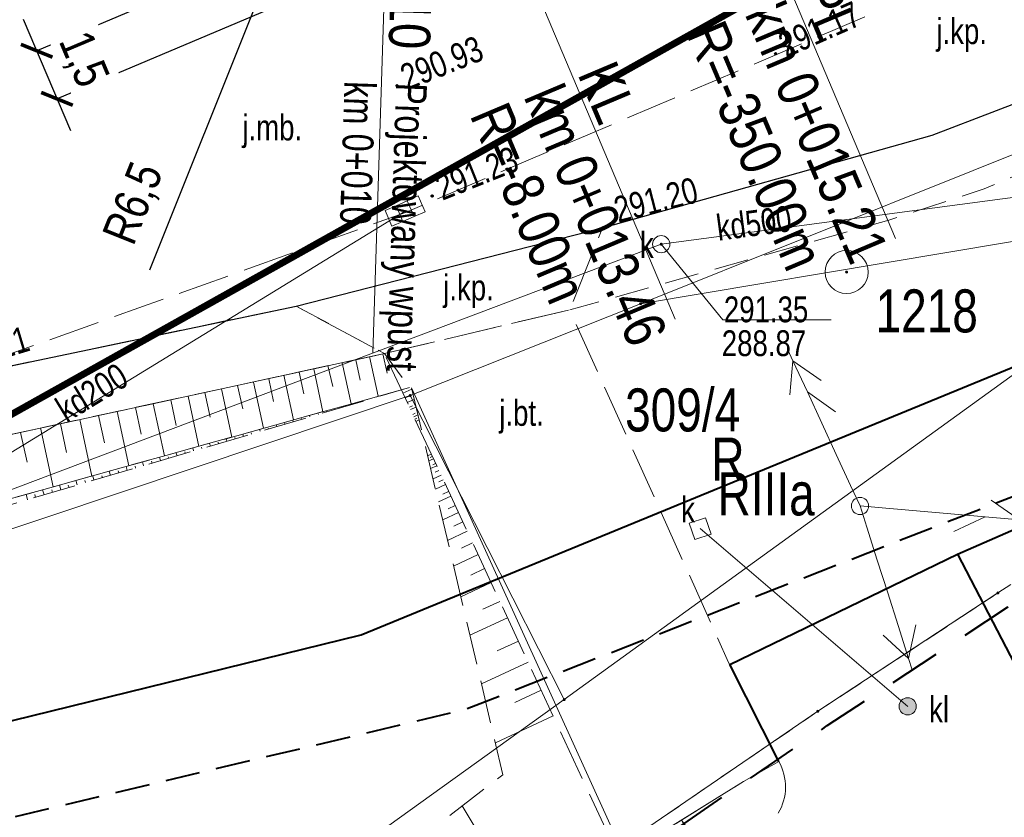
# Model space of a CAD drawing. Header units: metres. Extents: x 7437397 to 7437781, y 5556608 to 5556944.
# Tile 9 of 46: x 7437517 to 7437546, y 5556660 to 5556683. Entities that reach past the tile are written whole.
import ezdxf

# ---------------------------------------------------------------- set-up
doc = ezdxf.new("R2010")
doc.units = ezdxf.units.M
doc.header["$MEASUREMENT"] = 0
for name, pattern in [('314-500', [2.5, 2, -0.5]), ('BUBZ01-500', [1.75, 1.25, -0.5]), ('EGBO02-500', [2.5, 1.5, -1]), ('EGBU01-500', [1, 0.5, -0.5]), ('KTCR02-500', [1.5, 1, -0.5]), ('KTJZ01-500', [2, 1.5, -0.5])]:
    doc.linetypes.add(name, pattern=pattern)
doc.layers.get('0').update_dxf_attribs({"color": 250, "lineweight": 5})
for name, color, linetype, lineweight in [('121-Punkt osnowy szczegółowej', 7, 'Continuous', 5), ('203-Punkt załamania granicy działki nie stabilizowany', 7, 'Continuous', 5), ('_PROJ_WYMIARY', 7, 'Continuous', 9), ('_PROJ_ZAGOSPODAROWANIE', 7, 'Continuous', 13), ('brama (linia) - symbol', 7, 'Continuous', 5), ('BUBZ01', 250, 'Continuous', 5), ('BUBZ01_1', 250, 'Continuous', 5), ('BUIB02_01', 250, 'Continuous', 5), ('D_kilometraz', 7, 'Continuous', 13), ('D_opis trasy', 7, 'Continuous', 13), ('D_opisy', 7, 'Continuous', 13), ('EGBD03', 250, 'Continuous', 5), ('EGBK02', 250, 'Continuous', 5), ('EGBO02', 250, 'Continuous', 5), ('EGBP04_03', 250, 'Continuous', 5), ('EGBU01', 250, 'Continuous', 5), ('furtka (linia) - symbol', 7, 'Continuous', 5), ('kratka ściekowa (punkt)', 7, 'Continuous', 5), ('KTCR02', 250, 'Continuous', 5), ('KTJZ01', 250, 'Continuous', 5), ('KTKR01', 250, 'Continuous', 5), ('KTOK01', 250, 'Continuous', 5), ('KTOK02', 250, 'Continuous', 5), ('KTOK04', 250, 'Continuous', 5), ('KTOK05_01', 250, 'Continuous', 5), ('MPZP', 250, 'Continuous', 5), ('OSSP03', 250, 'Continuous', 5), ('przewód elektroenergetyczny niskiego napięcia (linia) - symbol', 7, 'Continuous', 5), ('przewód kanalizacyjny (linia)', 7, 'Continuous', 5), ('przewód kanalizacyjny (linia)-Atr1', 7, 'Continuous', 5), ('przewód telekomunikacyjny (linia) - symbol', 7, 'Continuous', 5), ('punkt o określonej wysokości (sieć kanalizacyjna)', 7, 'Continuous', 5), ('punkt o określonej wysokości (sieć kanalizacyjna)-Atr2', 7, 'Continuous', 5), ('punkt o określonej wysokości (sieć kanalizacyjna)-Atr3', 7, 'Continuous', 5), ('punkt wysokościowy naturalny', 7, 'Continuous', 5), ('punkt wysokościowy sztuczny', 7, 'Continuous', 5), ('RTPW01', 250, 'Continuous', 5), ('RTPW02', 250, 'Continuous', 5), ('rzedne dla projektanta', 250, 'Continuous', 5), ('SUPK_01', 250, 'Continuous', 5), ('SUSM04_01_E', 250, 'Continuous', 5), ('SUUS22_01_K', 250, 'Continuous', 5), ('słup (punkt)', 7, 'Continuous', 5), ('właz kwadratowy - siec kanalizacyjna (punkt)', 7, 'Continuous', 5), ('właz kwadratowy - siec kanalizacyjna (punkt)-Atr17', 7, 'Continuous', 5), ('właz okrągły - siec kanalizacyjna (punkt)', 7, 'Continuous', 5), ('właz okrągły - siec kanalizacyjna (punkt)-Atr17', 7, 'Continuous', 5)]:
    doc.layers.add(name, color=color, linetype=linetype, lineweight=lineweight)
doc.styles.add('ROMANS', font='arial.ttf', dxfattribs={"width": 0.8})
doc.styles.get("Standard").update_dxf_attribs({"font": 'txt.shx', "width": 0.75})
doc.styles.add('Style-Arial Narrow', font='ARIALN.TTF')
doc.linetypes.add('KTOK01-500', pattern='A,1.75,[13,dgnlstyle-rozp_2015.shx,S=0.002778,R=0,X=0,Y=0],1.75', length=3.5)
doc.linetypes.add('KTOK05_01-500', pattern='A,3.75,[13,dgnlstyle-rozp_2015.shx,S=0.002778,R=0,X=0,Y=0],3.75', length=7.5)
doc.dimstyles.new('1-500', dxfattribs={"dimscale": 10, "dimtxt": 0.1, "dimasz": 0.07, "dimexe": 0, "dimexo": 0, "dimgap": 0.05, "dimtad": 1, "dimdec": 1, "dimrnd": 0.08, "dimzin": 0, "dimtxsty": 'ROMANS', "dimblk": 'ARCHTICK', "dimcen": 0.02, "dimdle": 0.1, "dimclrt": 256, "dimadec": 0, "dimazin": 0, "dimtfac": 0.666667, "dimtdec": 1, "dimtofl": 0, "dimtmove": 1, "dimatfit": 2, "dimfxl": 0, "dimtolj": 1, "dimtzin": 0, "dimarcsym": 0})

# ---------------------------------------------------------------- blocks, each defined once
blk = doc.blocks.new('US05')
at = {"color": 0, "linetype": 'Continuous', "lineweight": 13, "ltscale": 10}
for p, q in [((-5.25, -2.5), (-5.25, 2.5)), ((-5.25, 2.5), (-1.75, 2.5)), ((-1.75, -2.5), (-1.75, 2.5)), ((-1.75, 2.5), (1.75, 2.5)), ((1.75, -2.5), (1.75, 2.5)), ((1.75, 2.5), (5.25, 2.5)), ((5.25, -2.5), (5.25, 2.5)), ((-5.25, -2.5), (-1.75, -2.5)), ((-1.75, -2.5), (1.75, -2.5)), ((1.75, -2.5), (5.25, -2.5))]:
    blk.add_line(p, q, dxfattribs=at)
blk = doc.blocks.new('PT01')
at = {"color": 0, "linetype": 'Continuous', "lineweight": 13, "ltscale": 10}
for p, q in [((46.5, 0), (37.84, 5)), ((6.5, 0), (0, 0)), ((6.5, 0), (16.5, 0)), ((16.5, 0), (26.5, 0)), ((26.5, 0), (36.5, 0)), ((36.5, 0), (27.84, -5)), ((36.5, 0), (46.5, 0)), ((46.5, 0), (50, 0))]:
    blk.add_line(p, q, dxfattribs=at)
blk = doc.blocks.new('PE04')
at = {"color": 0, "linetype": 'Continuous', "lineweight": 13, "ltscale": 10}
for p, q in [((46.5, 0), (37.84, 5)), ((6.5, 0), (0, 0)), ((6.5, 0), (16.5, 0)), ((16.5, 0), (26.5, 0)), ((26.5, 0), (36.5, 0)), ((36.5, 0), (46.5, 0)), ((46.5, 0), (37.84, -5)), ((46.5, 0), (50, 0))]:
    blk.add_line(p, q, dxfattribs=at)
blk = doc.blocks.new('OK02')
at = {"layer": 'brama (linia) - symbol', "color": 0, "linetype": 'Continuous', "lineweight": 13, "ltscale": 10}
for centre, start, end in [((-15, 0), 0, 60), ((15, 0), 120, 180)]:
    blk.add_arc(centre, 15, start, end, dxfattribs=at)
blk = doc.blocks.new('US22')
at = {"color": 0, "linetype": 'Continuous', "lineweight": 13, "ltscale": 10}
blk.add_circle((0, 0), 2.5, dxfattribs=at)
blk = doc.blocks.new('PW01')
at = {"layer": 'punkt wysokościowy naturalny', "linetype": 'Continuous', "lineweight": 13}
h = blk.add_hatch(color=0, dxfattribs=at)
edge = h.paths.add_edge_path()
edge.add_arc((0, 0), 0.45, 0, 360)
blk = doc.blocks.new('US22A')
at = {"color": 0, "linetype": 'Continuous', "lineweight": 0, "ltscale": 10, "flags": 128}
blk.add_lwpolyline([(-2.5, -2.5), (2.5, -2.5), (2.5, 2.5), (-2.5, 2.5), (-2.5, -2.5)], close=True, dxfattribs=at)
blk = doc.blocks.new('OK04')
at = {"color": 0, "linetype": 'Continuous', "lineweight": 0, "ltscale": 10}
blk.add_arc((15, 0.01), 15, 120, 180, dxfattribs=at)
blk = doc.blocks.new('203')
at = {"layer": '203-Punkt załamania granicy działki nie stabilizowany', "linetype": 'Continuous', "lineweight": 13}
h = blk.add_hatch(color=96, dxfattribs=at)
edge = h.paths.add_edge_path()
edge.add_arc((0, 0), 0.45, 0, 360)
blk = doc.blocks.new('PW02')
at = {"layer": 'punkt wysokościowy sztuczny', "linetype": 'Continuous', "lineweight": 13}
h = blk.add_hatch(color=0, dxfattribs=at)
edge = h.paths.add_edge_path()
edge.add_arc((0, 0), 0.45, 0, 360)
blk = doc.blocks.new('SM04')
at = {"layer": 'słup (punkt)', "color": 0, "linetype": 'Continuous', "lineweight": 13}
blk.add_circle((0, 0), 2.5, dxfattribs=at)
blk = doc.blocks.new('121')
at = {"layer": '121-Punkt osnowy szczegółowej', "linetype": 'Continuous', "lineweight": 13}
h = blk.add_hatch(color=0, dxfattribs=at)
edge = h.paths.add_edge_path()
edge.add_arc((0, 0), 0.45, 0, 360)
at = {"layer": '121-Punkt osnowy szczegółowej', "color": 0, "linetype": 'Continuous', "lineweight": 13}
blk.add_circle((0, 0), 6.25, dxfattribs=at)
blk = doc.blocks.new('SUUS22_01')
at = {"layer": 'SUUS22_01_K', "linetype": 'Continuous', "lineweight": 13}
h = blk.add_hatch(color=8, dxfattribs=at)
edge = h.paths.add_edge_path()
edge.add_arc((0, 0), 0.25, 0, 360)
at = {"layer": 'SUUS22_01_K', "color": 250, "linetype": 'Continuous', "lineweight": 13}
blk.add_circle((0, 0), 0.25, dxfattribs=at)
blk = doc.blocks.new('_ArchTick')
at = {"color": 0, "linetype": 'ByBlock', "const_width": 0.15}
blk.add_lwpolyline([(-0.5, -0.5), (0.5, 0.5)], dxfattribs=at)
blk = doc.blocks.new('*D51')
at = {"layer": '_PROJ_WYMIARY', "color": 0, "lineweight": -2, "transparency": 16777216}
for p, q in [((7437535.644, 5556689.808), (7437517.82, 5556682.272)), ((7437536.235, 5556688.41), (7437518.411, 5556680.874)), ((7437517.43, 5556683.193), (7437518.8, 5556679.953))]:
    blk.add_line(p, q, dxfattribs=at)
at = {"layer": 'Defpoints', "color": 0}
for p in [(7437535.644, 5556689.808), (7437536.235, 5556688.41)]:
    blk.add_point(p, dxfattribs=at)
at = {"layer": '_PROJ_WYMIARY', "transparency": 16777216, "insert": (7437519.129, 5556682.001), "char_height": 1, "attachment_point": 5, "rotation": 292.9185, "style": 'ROMANS', "bg_fill": 3, "box_fill_scale": 1.25, "bg_fill_color": 256, "bg_fill_true_color": 13158600, "bg_fill_transparency": 0}
blk.add_mtext('\\A1;1,5', dxfattribs=at)
at = {"layer": 'Defpoints', "color": 0}
blk.add_point((7437518.411, 5556680.874), dxfattribs=at)
at = {"layer": '_PROJ_WYMIARY', "color": 0, "lineweight": -2, "transparency": 16777216, "xscale": 0.7000000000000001, "yscale": 0.7000000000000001, "zscale": 0.7000000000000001}
for p, rotation in [((7437517.82, 5556682.272), 112.9185406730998), ((7437518.411, 5556680.874), 292.9185406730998)]:
    blk.add_blockref('_ArchTick', p, dxfattribs=dict(at, rotation=rotation))
blk = doc.blocks.new('*D62')
at = {"layer": '_PROJ_WYMIARY', "color": 0, "lineweight": -2, "transparency": 16777216}
for p, q in [((7437528.247, 5556693.518), (7437528.247, 5556693.918)), ((7437528.047, 5556693.718), (7437528.447, 5556693.718)), ((7437521.111, 5556675.907), (7437525.829, 5556687.684))]:
    blk.add_line(p, q, dxfattribs=at)
at = {"layer": 'Defpoints', "color": 0}
for p in [(7437528.247, 5556693.718), (7437525.829, 5556687.684)]:
    blk.add_point(p, dxfattribs=at)
at = {"layer": '_PROJ_WYMIARY', "color": 0, "lineweight": -2, "transparency": 16777216, "xscale": 0.7000000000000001, "yscale": 0.7000000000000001, "zscale": 0.7000000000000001, "rotation": 68.1670001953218}
blk.add_blockref('_ArchTick', (7437525.829, 5556687.684), dxfattribs=at)
at = {"layer": '_PROJ_WYMIARY', "transparency": 16777216, "insert": (7437520.69, 5556677.815), "char_height": 1, "attachment_point": 5, "rotation": 68.167, "style": 'ROMANS', "bg_fill": 3, "box_fill_scale": 1.25, "bg_fill_color": 256, "bg_fill_true_color": 13158600, "bg_fill_transparency": 0}
blk.add_mtext('\\A1;R6,5', dxfattribs=at)

msp = doc.modelspace()

# ---------------------------------------------------------------- linework, layer by layer
at = {"layer": '_PROJ_ZAGOSPODAROWANIE', "linetype": '314-500'}
msp.add_lwpolyline([(7437690.99, 5556768.992, 0.2, 0.2, 0), (7437515.52, 5556670.824, 0, 0, 0)], format="xyseb", dxfattribs=at)
at = {"layer": 'BUBZ01', "color": 7, "linetype": 'BUBZ01-500', "lineweight": 13, "flags": 128}
msp.add_lwpolyline([(7437497.945, 5556666.794), (7437498.812, 5556664.903), (7437501.01, 5556665.33), (7437511.67, 5556667.75), (7437528.66, 5556672.48), (7437527.93, 5556673.47), (7437515.37, 5556670.75), (7437510.69, 5556669.39), (7437500.89, 5556667.31), (7437497.945, 5556666.794)], close=True, dxfattribs=at)
at = {"layer": 'BUBZ01', "color": 7, "linetype": 'Continuous', "lineweight": 13, "flags": 128}
for points in [[(7437527.1, 5556673.29), (7437527.23, 5556672.7)], [(7437527.5, 5556673.38), (7437527.75, 5556672.23)], [(7437527.88, 5556673.46), (7437528.01, 5556672.9)], [(7437525.88, 5556673.03), (7437526.14, 5556671.78)], [(7437526.29, 5556673.12), (7437526.43, 5556672.51)], [(7437526.7, 5556673.2), (7437526.96, 5556672.01)], [(7437524.57, 5556672.74), (7437524.71, 5556672.08)], [(7437525.01, 5556672.84), (7437525.29, 5556671.54)], [(7437525.45, 5556672.93), (7437525.59, 5556672.3)], [(7437523.19, 5556672.44), (7437523.49, 5556671.04)], [(7437523.66, 5556672.54), (7437523.81, 5556671.86)], [(7437524.12, 5556672.64), (7437524.41, 5556671.3)], [(7437521.72, 5556672.12), (7437521.88, 5556671.38)], [(7437522.22, 5556672.23), (7437522.53, 5556670.77)], [(7437522.71, 5556672.34), (7437522.86, 5556671.62)], [(7437527.46, 5556672.13), (7437527.45, 5556672.14)], [(7437527.7, 5556672.2), (7437527.69, 5556672.21)], [(7437528.18, 5556672.34), (7437528.18, 5556672.35)], [(7437520.69, 5556671.9), (7437520.86, 5556671.13)], [(7437521.21, 5556672.01), (7437521.54, 5556670.5)], [(7437526.49, 5556671.84), (7437526.48, 5556671.86)], [(7437526.73, 5556671.91), (7437526.72, 5556671.94)], [(7437526.97, 5556671.99), (7437526.97, 5556672)], [(7437527.21, 5556672.06), (7437527.21, 5556672.08)], [(7437519.07, 5556671.55), (7437519.42, 5556669.91)], [(7437519.62, 5556671.67), (7437519.79, 5556670.87)], [(7437520.16, 5556671.79), (7437520.5, 5556670.21)], [(7437525.28, 5556671.49), (7437525.27, 5556671.54)], [(7437525.52, 5556671.56), (7437525.52, 5556671.58)], [(7437525.76, 5556671.63), (7437525.75, 5556671.67)], [(7437526.01, 5556671.7), (7437526, 5556671.72)], [(7437526.25, 5556671.77), (7437526.24, 5556671.81)], [(7437517.93, 5556671.31), (7437518.3, 5556669.6)], [(7437518.51, 5556671.43), (7437518.69, 5556670.59)], [(7437524.32, 5556671.21), (7437524.3, 5556671.27)], [(7437524.56, 5556671.28), (7437524.55, 5556671.3)], [(7437524.8, 5556671.35), (7437524.78, 5556671.4)], [(7437525.04, 5556671.42), (7437525.03, 5556671.44)], [(7437517.35, 5556671.18), (7437517.54, 5556670.31)], [(7437523.35, 5556670.92), (7437523.33, 5556671)], [(7437523.59, 5556670.99), (7437523.58, 5556671.03)], [(7437523.83, 5556671.06), (7437523.81, 5556671.13)], [(7437524.07, 5556671.13), (7437524.06, 5556671.17)], [(7437522.38, 5556670.64), (7437522.36, 5556670.73)], [(7437522.62, 5556670.71), (7437522.61, 5556670.75)], [(7437522.87, 5556670.78), (7437522.84, 5556670.86)], [(7437523.11, 5556670.85), (7437523.1, 5556670.89)], [(7437521.42, 5556670.36), (7437521.39, 5556670.46)], [(7437521.66, 5556670.43), (7437521.64, 5556670.47)], [(7437521.9, 5556670.5), (7437521.87, 5556670.59)], [(7437522.14, 5556670.57), (7437522.13, 5556670.61)], [(7437520.45, 5556670.07), (7437520.42, 5556670.19)], [(7437520.69, 5556670.14), (7437520.68, 5556670.2)], [(7437520.93, 5556670.21), (7437520.9, 5556670.32)], [(7437521.18, 5556670.28), (7437521.16, 5556670.34)], [(7437519.48, 5556669.79), (7437519.45, 5556669.92)], [(7437519.73, 5556669.86), (7437519.71, 5556669.92)], [(7437519.97, 5556669.93), (7437519.93, 5556670.05)], [(7437520.21, 5556670), (7437520.19, 5556670.06)], [(7437518.52, 5556669.51), (7437518.48, 5556669.65)], [(7437518.76, 5556669.58), (7437518.74, 5556669.64)], [(7437519, 5556669.65), (7437518.96, 5556669.78)], [(7437519.24, 5556669.72), (7437519.22, 5556669.78)], [(7437517.55, 5556669.22), (7437517.51, 5556669.38)], [(7437517.79, 5556669.29), (7437517.77, 5556669.37)], [(7437518.04, 5556669.36), (7437517.99, 5556669.51)], [(7437518.28, 5556669.43), (7437518.26, 5556669.51)]]:
    msp.add_lwpolyline(points, dxfattribs=at)
at = {"layer": 'BUBZ01', "color": 7, "linetype": 'BUBZ01-500', "lineweight": 13, "flags": 128}
for points in [[(7437499.202, 5556664.052), (7437501.23, 5556664.5), (7437512.5, 5556667.74), (7437528.66, 5556672.48), (7437511.67, 5556667.75), (7437501.01, 5556665.33), (7437498.812, 5556664.903)], [(7437528.72, 5556672.47), (7437531.377, 5556661.223), (7437508.495, 5556643.769)]]:
    msp.add_lwpolyline(points, dxfattribs=at)
at = {"layer": 'BUBZ01_1', "color": 7, "linetype": 'Continuous', "lineweight": 13}
for p, q in [((7437528.728, 5556672.436), (7437528.468, 5556672.315)), ((7437528.647, 5556672.233), (7437528.532, 5556672.179)), ((7437528.799, 5556672.138), (7437528.595, 5556672.043)), ((7437528.746, 5556671.948), (7437528.658, 5556671.907)), ((7437528.851, 5556671.914), (7437528.69, 5556671.839)), ((7437528.82, 5556671.734), (7437528.753, 5556671.703)), ((7437528.904, 5556671.691), (7437528.785, 5556671.635)), ((7437528.869, 5556671.592), (7437528.817, 5556671.567)), ((7437528.939, 5556671.541), (7437528.848, 5556671.499)), ((7437529.066, 5556671.022), (7437529.07, 5556671.023)), ((7437529.186, 5556670.498), (7437529.292, 5556670.548)), ((7437529.221, 5556670.349), (7437529.355, 5556670.412)), ((7437529.263, 5556670.452), (7437529.323, 5556670.48)), ((7437529.274, 5556670.126), (7437529.45, 5556670.208)), ((7437529.337, 5556670.238), (7437529.418, 5556670.276)), ((7437529.344, 5556669.828), (7437529.577, 5556669.936)), ((7437529.411, 5556670.024), (7437529.513, 5556670.072)), ((7437529.415, 5556669.53), (7437529.703, 5556669.664)), ((7437529.51, 5556669.739), (7437529.64, 5556669.8)), ((7437529.503, 5556669.157), (7437529.862, 5556669.324)), ((7437529.633, 5556669.383), (7437529.798, 5556669.46)), ((7437529.781, 5556668.956), (7437529.988, 5556669.052)), ((7437529.626, 5556668.635), (7437530.083, 5556668.849)), ((7437529.953, 5556668.457), (7437530.21, 5556668.577)), ((7437529.767, 5556668.039), (7437530.337, 5556668.305)), ((7437530.175, 5556667.816), (7437530.495, 5556667.965)), ((7437529.943, 5556667.294), (7437530.653, 5556667.625)), ((7437530.446, 5556667.032), (7437530.843, 5556667.217)), ((7437530.154, 5556666.4), (7437531.033, 5556666.81)), ((7437530.791, 5556666.035), (7437531.287, 5556666.266)), ((7437530.418, 5556665.282), (7437531.508, 5556665.79)), ((7437531.21, 5556664.824), (7437531.825, 5556665.111)), ((7437530.753, 5556663.866), (7437532.11, 5556664.499)), ((7437531.727, 5556663.328), (7437532.49, 5556663.683)), ((7437531.157, 5556662.153), (7437532.838, 5556662.936)), ((7437530.191, 5556660.318), (7437532.092, 5556657.172))]:
    msp.add_line(p, q, dxfattribs=at)
at = {"layer": 'BUIB02_01', "color": 7, "linetype": 'Continuous', "lineweight": 13}
msp.add_line((7437528.72, 5556672.47), (7437534.918, 5556658.857), dxfattribs=at)
at = {"layer": 'BUIB02_01', "color": 212, "linetype": 'Continuous', "lineweight": 40, "flags": 128}
msp.add_lwpolyline([(7437478.779, 5556655.789), (7437498.529, 5556658.242), (7437527.258, 5556665.29), (7437554.461, 5556676.462), (7437578.709, 5556689.08)], dxfattribs=at)
at = {"layer": 'D_opis trasy', "flags": 128}
for points in [[(7437531.362, 5556686.349), (7437536.385, 5556674.47)], [(7437539.561, 5556684.449), (7437542.79, 5556676.812)]]:
    msp.add_lwpolyline(points, dxfattribs=at)
at = {"layer": 'D_opisy'}
msp.add_line((7437527.989, 5556685.722), (7437527.595, 5556673.484), dxfattribs=at)
at = {"layer": 'EGBD03', "color": 96, "linetype": 'Continuous', "lineweight": 13, "flags": 128}
for points in [[(7437535.38, 5556674.92), (7437549.89, 5556680.73)], [(7437553.19, 5556677.9), (7437533.16, 5556663.41)], [(7437535.38, 5556674.92), (7437553.19, 5556677.9)], [(7437535.38, 5556674.92), (7437528.68, 5556672.25)], [(7437513.88, 5556667.3), (7437528.68, 5556672.25)], [(7437533.16, 5556663.41), (7437528.68, 5556672.25)], [(7437545.77, 5556666.51), (7437546.14, 5556666.76)], [(7437540.53, 5556663.07), (7437545.77, 5556666.51)], [(7437507.829, 5556645.222), (7437533.16, 5556663.41)], [(7437535.25, 5556659.46), (7437540.53, 5556663.07)]]:
    msp.add_lwpolyline(points, dxfattribs=at)
at = {"layer": 'EGBO02', "color": 96, "linetype": 'EGBO02-500', "lineweight": 40, "flags": 128}
msp.add_lwpolyline([(7437509.408, 5556641.775), (7437527.366, 5556653.573), (7437535.53, 5556659.046), (7437540.808, 5556662.655), (7437546.047, 5556666.094), (7437546.417, 5556666.344), (7437547.687, 5556667.174), (7437556.491, 5556673.156), (7437559.221, 5556675.006), (7437566.622, 5556680.047), (7437572.551, 5556684.096), (7437578.927, 5556688.403), (7437581.512, 5556689.607), (7437586.468, 5556691.935), (7437596.734, 5556696.524), (7437608.998, 5556702.025), (7437613.531, 5556704.147), (7437646.901, 5556719.682), (7437664.231, 5556728.731), (7437679.981, 5556736.007), (7437721.816, 5556755.672), (7437743.341, 5556772.789), (7437751.664, 5556779.423)], dxfattribs=at)
at = {"layer": 'EGBU01', "color": 96, "linetype": 'EGBU01-500', "lineweight": 13, "flags": 128}
for points in [[(7437545.77, 5556666.51), (7437546.14, 5556666.76)], [(7437546.14, 5556666.76), (7437545.77, 5556666.51)], [(7437540.53, 5556663.07), (7437545.77, 5556666.51)], [(7437545.77, 5556666.51), (7437540.53, 5556663.07)], [(7437535.25, 5556659.46), (7437540.53, 5556663.07)], [(7437540.53, 5556663.07), (7437535.25, 5556659.46)]]:
    msp.add_lwpolyline(points, dxfattribs=at)
at = {"layer": 'KTCR02', "color": 7, "linetype": 'KTCR02-500', "lineweight": 13, "flags": 128}
msp.add_lwpolyline([(7437576.91, 5556698.6), (7437575.21, 5556697.2), (7437568.98, 5556691.34), (7437565.71, 5556688.51), (7437562.86, 5556686.65), (7437557.05, 5556683.71), (7437557.69, 5556682.42), (7437553.22, 5556680.18), (7437552.61, 5556681.5), (7437549.38, 5556679.96), (7437545.37, 5556678.26), (7437542.6, 5556677.35), (7437533.32, 5556674.74)], dxfattribs=at)
msp.add_lwpolyline([(7437510.69, 5556669.39), (7437509.93, 5556671.34), (7437513.74, 5556672.37), (7437516.19, 5556672.93), (7437525.36, 5556674.85), (7437527.93, 5556673.47), (7437515.37, 5556670.75), (7437510.69, 5556669.39)], close=True, dxfattribs=at)
at = {"layer": 'KTJZ01', "color": 7, "linetype": 'KTJZ01-500', "lineweight": 13, "flags": 128}
msp.add_lwpolyline([(7437487.24, 5556665.88), (7437500.01, 5556668.65), (7437509.93, 5556671.34), (7437514.81, 5556672.66), (7437528.54, 5556677.57), (7437546.18, 5556685.08), (7437562.31, 5556693.39), (7437575.78, 5556700.17), (7437584.6, 5556705.2), (7437599.33, 5556712.79), (7437607.41, 5556717.03), (7437624.22, 5556725.75), (7437636.91, 5556731.79), (7437639.91, 5556733.3), (7437648.13, 5556737.1), (7437664.08, 5556744.94), (7437674.41, 5556750.47), (7437695.47, 5556762.01), (7437726.23, 5556778.98), (7437745.592, 5556790.579), (7437740.524, 5556799.89), (7437726.071, 5556794.065), (7437721.424, 5556793.261), (7437718.653, 5556793.684), (7437716.454, 5556794.853), (7437714.78, 5556796.65), (7437713.44, 5556798.18), (7437704.05, 5556814.76), (7437696.46, 5556806.77), (7437698.53, 5556806.84), (7437700.74, 5556806.26), (7437702.79, 5556804.94), (7437704.06, 5556803.16), (7437709.44, 5556793.77), (7437711.44, 5556790.12), (7437712.13, 5556787.63), (7437712.21, 5556785.35), (7437711.59, 5556783.66), (7437709.87, 5556781.76), (7437701.28, 5556777.09), (7437699.42, 5556776.48), (7437697.78, 5556776.19), (7437695.76, 5556776.41), (7437693.65, 5556777.51), (7437692.09, 5556778.89), (7437690.49, 5556781.22), (7437685.25, 5556778.28), (7437686.1, 5556775.03), (7437686.085, 5556773.72), (7437685.81, 5556772.51), (7437685.3, 5556771.32), (7437684.475, 5556769.98), (7437683.43, 5556768.68), (7437682.12, 5556767.23), (7437680.52, 5556765.9), (7437679.609, 5556765.424), (7437667.4, 5556758.73), (7437656.58, 5556752.94), (7437646.03, 5556747.24), (7437635.04, 5556741.31), (7437625.46, 5556735.97), (7437617.31, 5556731.03), (7437610.73, 5556727.32), (7437599.83, 5556721.28), (7437592.56, 5556717.41), (7437581.48, 5556711.39), (7437572.19, 5556706.38), (7437570.63, 5556705.57), (7437559.43, 5556699.57), (7437555.27, 5556697.37), (7437547.58, 5556693.6), (7437542.1, 5556690.99), (7437536.78, 5556688.64), (7437527.13, 5556684.56), (7437524.75, 5556685.69), (7437522.99, 5556687.15), (7437521.44, 5556689.45), (7437520.46, 5556691.39), (7437515.43, 5556689.51), (7437516.09, 5556686.202), (7437515.98, 5556684.5), (7437514.73, 5556681.38), (7437513.55, 5556680.28), (7437512.1, 5556679.32), (7437507.87, 5556678.13), (7437498.81, 5556675.82), (7437492.9, 5556674.29)], dxfattribs=at)
for points in [[(7437525.36, 5556674.85), (7437534.27, 5556677.12), (7437533.32, 5556674.74), (7437527.93, 5556673.47), (7437525.36, 5556674.85)], [(7437527.93, 5556673.47), (7437533.32, 5556674.74), (7437537.94, 5556664.49), (7437539.4, 5556661.61), (7437538.37, 5556661.03), (7437534.77, 5556658.79), (7437527.93, 5556673.47)]]:
    msp.add_lwpolyline(points, close=True, dxfattribs=at)
at = {"layer": 'KTKR01', "color": 7, "linetype": 'Continuous', "lineweight": 30, "flags": 128}
msp.add_lwpolyline([(7437509.93, 5556671.34), (7437513.74, 5556672.37), (7437516.19, 5556672.93), (7437525.36, 5556674.85), (7437534.27, 5556677.12), (7437543.86, 5556679.82), (7437547.6, 5556681.25), (7437562.05, 5556688.41), (7437564.55, 5556690.07), (7437567.61, 5556692.67), (7437574.17, 5556698.83), (7437574.91, 5556699.49), (7437575.69, 5556700.12)], dxfattribs=at)
at = {"layer": 'KTOK01', "color": 7, "linetype": 'KTOK01-500', "lineweight": 13, "flags": 128}
msp.add_lwpolyline([(7437527.93, 5556673.47), (7437515.37, 5556670.75), (7437510.76, 5556669.41), (7437500.89, 5556667.31), (7437497.967, 5556666.813)], dxfattribs=at)
at = {"layer": 'KTOK02', "color": 7, "linetype": 'Continuous', "lineweight": 13, "flags": 128}
msp.add_lwpolyline([(7437538.37, 5556661.03), (7437534.77, 5556658.79)], dxfattribs=at)
at = {"layer": 'KTOK04', "color": 7, "linetype": 'Continuous', "lineweight": 13, "flags": 128}
msp.add_lwpolyline([(7437539.4, 5556661.61), (7437538.37, 5556661.03)], dxfattribs=at)
at = {"layer": 'KTOK05_01', "color": 7, "linetype": 'KTOK05_01-500', "lineweight": 40, "flags": 128}
for points in [[(7437539.4, 5556661.61), (7437537.97, 5556664.43), (7437544.59, 5556667.64), (7437552.99, 5556671.31)], [(7437544.59, 5556667.64), (7437553.94, 5556649.66), (7437554.329, 5556648.908)]]:
    msp.add_lwpolyline(points, dxfattribs=at)
at = {"layer": 'MPZP', "color": 212, "linetype": 'KTCR02-500', "lineweight": 40, "flags": 128}
msp.add_lwpolyline([(7437480.406, 5556653.046), (7437497.678, 5556655.366), (7437530.257, 5556663.123), (7437555.691, 5556673.002), (7437601.685, 5556696.111), (7437651.01, 5556723.248), (7437712.92, 5556755.928), (7437752.943, 5556777.073)], dxfattribs=at)
at = {"layer": 'przewód kanalizacyjny (linia)', "color": 36, "linetype": 'Continuous', "lineweight": 13, "flags": 128}
for points in [[(7437512.46, 5556667.77), (7437535.98, 5556676.65), (7437554.59, 5556679.12)], [(7437512.46, 5556667.77), (7437528.53, 5556677.61)]]:
    msp.add_lwpolyline(points, dxfattribs=at)
at = {"layer": 'punkt o określonej wysokości (sieć kanalizacyjna)-Atr2', "color": 7, "flags": 128}
msp.add_lwpolyline([(7437535.98, 5556676.65), (7437537.77, 5556674.454), (7437540.921, 5556674.454)], dxfattribs=at)
at = {"layer": 'rzedne dla projektanta', "color": 7, "linetype": 'Continuous', "lineweight": 40}
for centre in [(7437539.31, 5556682.19), (7437528.3, 5556681.26), (7437529.32, 5556678.05)]:
    msp.add_circle(centre, 0.0225, dxfattribs=at)
at = {"layer": 'SUPK_01', "color": 36, "linetype": 'Continuous', "lineweight": 13}
msp.add_line((7437537.11, 5556668.38), (7437543.146, 5556663.215), dxfattribs=at)

# ---------------------------------------------------------------- block references
at = {"layer": 'EGBP04_03', "color": 96, "linetype": 'Continuous', "lineweight": 13, "xscale": 0.1, "yscale": 0.1, "zscale": 0.1}
for p in [(7437535.38, 5556674.92), (7437528.68, 5556672.25), (7437545.77, 5556666.51), (7437533.16, 5556663.41), (7437540.53, 5556663.07)]:
    msp.add_blockref('203', p, dxfattribs=at)
at = {"layer": 'furtka (linia) - symbol', "color": 7, "linetype": 'Continuous', "lineweight": 13, "xscale": 0.1, "yscale": 0.1, "zscale": 0.1, "rotation": 209.384}
msp.add_blockref('OK04', (7437539.4, 5556661.61), dxfattribs=at)
at = {"layer": 'kratka ściekowa (punkt)', "color": 7, "linetype": 'Continuous', "lineweight": 13, "xscale": 0.1, "yscale": 0.1, "zscale": 0.1, "rotation": 23.816}
msp.add_blockref('US05', (7437528.53, 5556677.61), dxfattribs=at)
at = {"layer": 'KTOK02', "color": 7, "linetype": 'Continuous', "lineweight": 13, "xscale": 0.1, "yscale": 0.1, "zscale": 0.1, "rotation": 211.8909999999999}
msp.add_blockref('OK02', (7437536.57, 5556659.91), dxfattribs=at)
at = {"layer": 'OSSP03', "color": 7, "linetype": 'Continuous', "lineweight": 13, "xscale": 0.1, "yscale": 0.1, "zscale": 0.1}
msp.add_blockref('121', (7437541.37, 5556675.84), dxfattribs=at)
at = {"layer": 'przewód elektroenergetyczny niskiego napięcia (linia) - symbol', "color": 1, "linetype": 'Continuous', "lineweight": 13, "xscale": 0.1, "yscale": 0.1, "zscale": 0.1}
for rotation in [114.799, 287.696]:
    msp.add_blockref('PE04', (7437541.76, 5556669.04), dxfattribs=dict(at, rotation=rotation))
at = {"layer": 'przewód telekomunikacyjny (linia) - symbol', "color": 30, "linetype": 'Continuous', "lineweight": 13, "xscale": 0.1, "yscale": 0.1, "zscale": 0.1}
for rotation in [114.799, 354.976]:
    msp.add_blockref('PT01', (7437541.76, 5556669.04), dxfattribs=dict(at, rotation=rotation))
at = {"layer": 'punkt o określonej wysokości (sieć kanalizacyjna)', "color": 7, "linetype": 'Continuous', "lineweight": 13, "xscale": 0.1, "yscale": 0.1, "zscale": 0.1}
msp.add_blockref('PW01', (7437535.98, 5556676.65), dxfattribs=at)
at = {"layer": 'RTPW02', "color": 7, "linetype": 'Continuous', "lineweight": 13, "xscale": 0.1, "yscale": 0.1, "zscale": 0.1}
msp.add_blockref('PW02', (7437534.27, 5556677.12), dxfattribs=at)
at = {"layer": 'SUSM04_01_E', "color": 7, "linetype": 'Continuous', "lineweight": 13, "xscale": 0.1, "yscale": 0.1, "zscale": 0.1}
msp.add_blockref('SM04', (7437541.76, 5556669.04), dxfattribs=at)
msp.add_blockref('SM04', (7437541.76, 5556669.04), dxfattribs=at)
at = {"layer": 'SUUS22_01_K', "color": 7, "linetype": 'Continuous', "lineweight": 13}
msp.add_blockref('SUUS22_01', (7437543.146, 5556663.215), dxfattribs=at)
at = {"layer": 'właz kwadratowy - siec kanalizacyjna (punkt)', "color": 7, "linetype": 'Continuous', "lineweight": 13, "xscale": 0.1, "yscale": 0.1, "zscale": 0.1, "rotation": 18.869}
msp.add_blockref('US22A', (7437537.11, 5556668.38), dxfattribs=at)
at = {"layer": 'właz okrągły - siec kanalizacyjna (punkt)', "color": 7, "linetype": 'Continuous', "lineweight": 13, "xscale": 0.1, "yscale": 0.1, "zscale": 0.1}
msp.add_blockref('US22', (7437535.98, 5556676.65), dxfattribs=at)

# ---------------------------------------------------------------- texts
at = {"layer": 'D_kilometraz', "insert": (7437528.718, 5556684.647), "char_height": 1.2, "attachment_point": 4, "rotation": 268.1558, "line_spacing_factor": 1.6, "style": 'Style-Arial Narrow'}
msp.add_mtext('+10', dxfattribs=at)
at = {"layer": 'D_opis trasy', "char_height": 1.2, "rotation": 292.9185, "style": 'Style-Arial Narrow'}
for s, insert, attachment_point, line_spacing_factor in [('R=-350.00m', (7437540.197, 5556676.008), 6, 0.35), ('PL\\Pkm 0+015.21', (7437539.726, 5556683.905), 4, 0.85), ('KL\\Pkm 0+013.46', (7437533.296, 5556681.5), 4, 0.85), ('R=-8.00m', (7437533.31, 5556675.042), 6, 0.35)]:
    msp.add_mtext(s, dxfattribs=dict(at, insert=insert, attachment_point=attachment_point, line_spacing_factor=line_spacing_factor))
at = {"layer": 'D_opisy', "insert": (7437529.17, 5556681.319), "char_height": 0.9, "attachment_point": 1, "rotation": 268.1558}
msp.add_mtext('\\pt11;\\fArial|b0|i0|c238238|p39;Projektowany wpust\\Pkm 0+010', dxfattribs=at)
at = {"layer": 'EGBD03', "color": 96, "linetype": 'Continuous', "lineweight": 30, "insert": (7437534.929, 5556671.188), "char_height": 1.25, "attachment_point": 7, "line_spacing_factor": 0.6}
msp.add_mtext('\\FWORKING_1250;\\H1x;\\W0.8;309/4', dxfattribs=at)
at = {"layer": 'EGBK02', "color": 96, "linetype": 'Continuous', "lineweight": 30, "insert": (7437537.619, 5556670.015), "char_height": 1.25, "attachment_point": 1, "line_spacing_factor": 0.6}
msp.add_mtext('\\FWORKING_1250;\\H1x;\\W0.8;RIIIa', dxfattribs=at)
at = {"layer": 'EGBU01', "color": 96, "linetype": 'Continuous', "lineweight": 30, "insert": (7437537.438, 5556669.776), "char_height": 1.25, "attachment_point": 7, "line_spacing_factor": 0.6}
msp.add_mtext('\\FWORKING_1250;\\H1x;\\W0.8;R', dxfattribs=at)
at = {"layer": 'KTJZ01', "color": 7, "linetype": 'Continuous', "lineweight": 13, "char_height": 0.75, "attachment_point": 7, "line_spacing_factor": 0.6}
for s, insert in [('\\FWORKING_1250;\\H1x;\\W0.8;j.kp.', (7437543.98, 5556682.24)), ('\\FWORKING_1250;\\H1x;\\W0.8;j.mb.', (7437523.8, 5556679.44)), ('\\FWORKING_1250;\\H1x;\\W0.8;j.kp.', (7437529.64, 5556674.79)), ('\\FWORKING_1250;\\H1x;\\W0.8;j.bt.', (7437531.27, 5556671.143))]:
    msp.add_mtext(s, dxfattribs=dict(at, insert=insert))
at = {"layer": 'OSSP03', "color": 7, "linetype": 'Continuous', "lineweight": 30, "insert": (7437542.212, 5556674.067), "char_height": 1.25, "attachment_point": 7, "line_spacing_factor": 0.6}
msp.add_mtext('\\FWORKING_1250;\\H1x;\\W0.8;1218', dxfattribs=at)
at = {"layer": 'przewód kanalizacyjny (linia)-Atr1', "color": 36, "char_height": 0.75, "attachment_point": 7, "line_spacing_factor": 0.6}
for s, insert, rotation in [('\\FWORKING_1250;\\H1x;\\W0.8;kd500', (7437537.642, 5556676.737), 7.56), ('\\FWORKING_1250;\\H1x;\\W0.8;kd200', (7437518.691, 5556671.44), 31.479)]:
    msp.add_mtext(s, dxfattribs=dict(at, insert=insert, rotation=rotation))
at = {"layer": 'punkt o określonej wysokości (sieć kanalizacyjna)-Atr2', "color": 36, "insert": (7437537.801, 5556674.369), "char_height": 0.75, "attachment_point": 7, "line_spacing_factor": 0.6}
msp.add_mtext('\\FWORKING_1250;\\H1x;\\W0.8;291.35', dxfattribs=at)
at = {"layer": 'punkt o określonej wysokości (sieć kanalizacyjna)-Atr3', "color": 36, "insert": (7437537.74, 5556673.385), "char_height": 0.75, "attachment_point": 7, "line_spacing_factor": 0.6}
msp.add_mtext('\\FWORKING_1250;\\H1x;\\W0.8;288.87', dxfattribs=at)
at = {"layer": 'RTPW01', "color": 7, "linetype": 'Continuous', "lineweight": 13, "char_height": 0.75, "attachment_point": 7, "line_spacing_factor": 0.6}
for s, insert, rotation in [('\\FWORKING_1250;\\H1x;\\W0.8;291.20', (7437534.733, 5556677.258), 14.557), ('\\FWORKING_1250;\\H1x;\\W0.8;291.21', (7437515.322, 5556672.851), 16.706)]:
    msp.add_mtext(s, dxfattribs=dict(at, insert=insert, rotation=rotation))
at = {"layer": 'rzedne dla projektanta', "color": 7, "linetype": 'Continuous', "lineweight": 0, "char_height": 0.75, "attachment_point": 7, "line_spacing_factor": 0.6}
for s, insert, rotation in [('\\FWORKING_1250;\\H1x;\\W0.8; 291.17', (7437539.411, 5556681.961), 23.7347), ('\\FWORKING_1250;\\H1x;\\W0.8; 290.93', (7437528.393, 5556681.028), 21.7971), ('\\FWORKING_1250;\\H1x;\\W0.8; 291.23', (7437529.413, 5556677.818), 21.7971)]:
    msp.add_mtext(s, dxfattribs=dict(at, insert=insert, rotation=rotation))
at = {"layer": 'SUUS22_01_K', "color": 7, "linetype": 'Continuous', "lineweight": 13, "insert": (7437543.768, 5556662.75), "char_height": 0.75, "attachment_point": 7, "line_spacing_factor": 0.6}
msp.add_mtext('\\FWORKING;\\H1x;\\W0.8;kl', dxfattribs=at)
at = {"layer": 'właz kwadratowy - siec kanalizacyjna (punkt)-Atr17', "color": 7, "insert": (7437536.56, 5556668.56), "char_height": 0.75, "attachment_point": 7, "line_spacing_factor": 0.6}
msp.add_mtext('\\FWORKING_1250;\\H1x;\\W0.8;k', dxfattribs=at)
at = {"layer": 'właz okrągły - siec kanalizacyjna (punkt)-Atr17', "color": 7, "insert": (7437535.36, 5556676.25), "char_height": 0.75, "attachment_point": 7, "line_spacing_factor": 0.6}
msp.add_mtext('\\FWORKING_1250;\\H1x;\\W0.8;k', dxfattribs=at)

# ---------------------------------------------------------------- next in the draw order: dimensions: what is measured, and where the dimension line sits
at = {"layer": '_PROJ_WYMIARY'}
dim = msp.add_linear_dim(base=(7437518.411, 5556680.874), p1=(7437535.644, 5556689.808), p2=(7437536.235, 5556688.41), angle=292.9185, dimstyle='1-500', dxfattribs=at)
dim.commit()
dim.dimension.update_dxf_attribs({"geometry": '*D51', "text_midpoint": (7437518.115, 5556681.573), "dimtype": 161})

# ---------------------------------------------------------------- next in the draw order: dimensions: what is measured, and where the dimension line sits
dim = msp.add_radius_dim(center=(7437528.247, 5556693.718), mpoint=(7437525.829, 5556687.684), dimstyle='1-500', dxfattribs=at)
dim.commit()
dim.dimension.update_dxf_attribs({"geometry": '*D62', "text_midpoint": (7437521.712, 5556677.406), "dimtype": 164})

doc.saveas('drawing.dxf')
